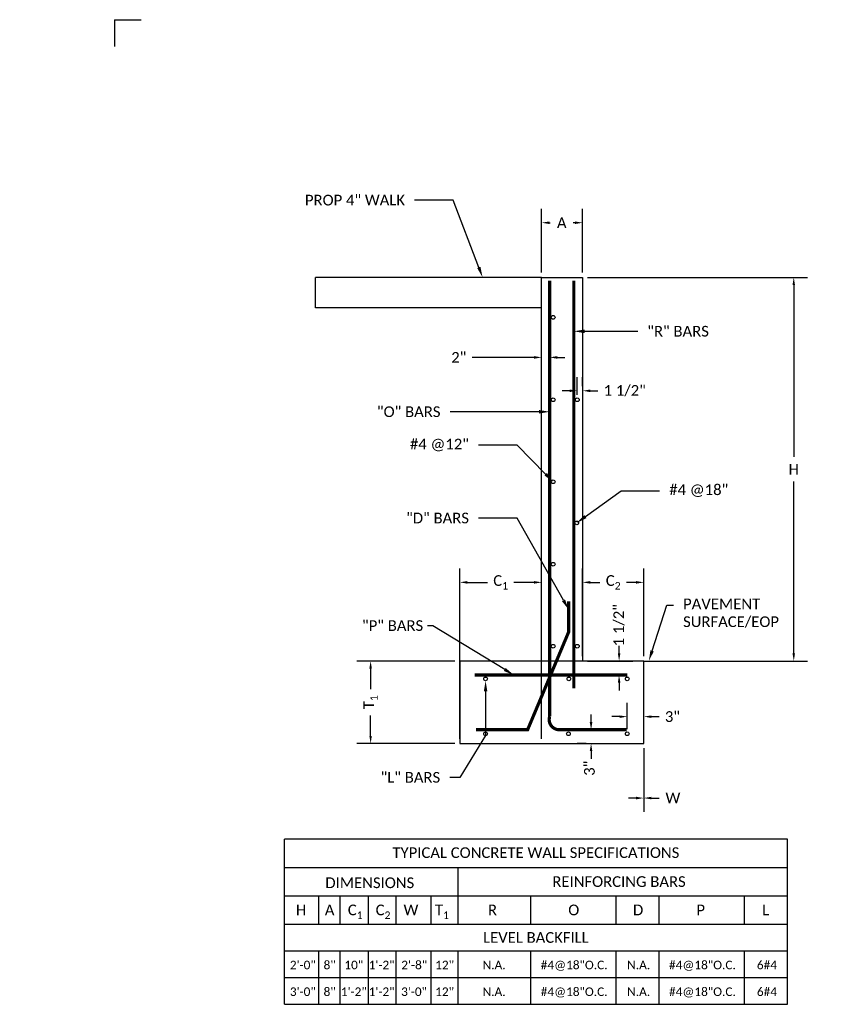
# Model space of a CAD drawing. Header units: feet. Extents: x 2426408 to 2426536, y 203902 to 203941.
# Tile 1 of 5: x 2426408 to 2426419, y 203909 to 203922. Entities that reach past the tile are written whole.
import ezdxf
from ezdxf import colors
from ezdxf.entities.mleader import LeaderData, LeaderLine
from ezdxf.enums import TextEntityAlignment as Align
from ezdxf.math import Vec2, Vec3

# ---------------------------------------------------------------- set-up
doc = ezdxf.new("R2010")
doc.units = ezdxf.units.FT
doc.header["$MEASUREMENT"] = 0
for name, color, linetype in [('PS_P_Object', 92, 'Continuous'), ('SH_Major_Grid_Line', 254, 'Continuous'), ('SH_Minor_Grid_Line', 252, 'Continuous'), ('SH_TextH', 4, 'Continuous'), ('SH_TextM', 7, 'Continuous')]:
    doc.layers.add(name, color=color, linetype=linetype)
doc.layers.add('SH_Half', color=8, linetype='Continuous', plot=False)
doc.styles.get("Standard").update_dxf_attribs({"font": 'calibri.ttf'})
doc.dimstyles.get("Standard").update_dxf_attribs({"dimtxt": 0.18, "dimasz": 0.18, "dimexe": 0.18, "dimexo": 0.0625, "dimgap": 0.09, "dimtad": 0, "dimtih": 1, "dimtoh": 1, "dimdec": 4, "dimzin": 0, "dimdsep": 46, "dimtxsty": 'Standard', "dimcen": 0.09, "dimadec": 0, "dimazin": 0, "dimtfac": 1, "dimtdec": 4, "dimtofl": 0, "dimtmove": 0, "dimatfit": 3, "dimfxl": 1, "dimtolj": 1, "dimtzin": 0, "dimarcsym": 0})

# ---------------------------------------------------------------- blocks, each defined once
blk = doc.blocks.new('*D973')
at = {"layer": 'Defpoints', "color": 0, "transparency": 16777216}
for p in [(2426415.532, 203916.871), (2426415.532, 203916.868), (2426415.462, 203916.753)]:
    blk.add_point(p, dxfattribs=at)
at = {"layer": 'SH_TextM', "color": 0, "lineweight": -2, "transparency": 16777216}
for p, q in [((2426415.462, 203916.816), (2426415.462, 203917.051)), ((2426415.532, 203916.93), (2426415.532, 203917.051)), ((2426415.362, 203916.871), (2426415.262, 203916.871)), ((2426415.632, 203916.871), (2426415.732, 203916.871))]:
    blk.add_line(p, q, dxfattribs=at)
at = {"layer": 'SH_TextM', "color": 0, "transparency": 16777216}
for points in [[(2426415.362, 203916.888), (2426415.362, 203916.854), (2426415.462, 203916.871)], [(2426415.632, 203916.888), (2426415.632, 203916.854), (2426415.532, 203916.871)]]:
    blk.add_solid(points, dxfattribs=at)
at = {"layer": 'SH_TextM', "color": 0, "transparency": 16777216, "insert": (2426416.083, 203916.871), "char_height": 0.1, "attachment_point": 5}
blk.add_mtext('\\A1;{\\H1.4x;1 1/2"}', dxfattribs=at)
blk = doc.blocks.new('*D971')
at = {"layer": 'Defpoints', "color": 0, "transparency": 16777216}
for p in [(2426414.995, 203917.308), (2426415.1, 203917.308), (2426415.1, 203917.308)]:
    blk.add_point(p, dxfattribs=at)
at = {"layer": 'SH_TextM', "color": 0, "lineweight": -2, "transparency": 16777216}
for p, q in [((2426414.995, 203917.37), (2426414.995, 203917.488)), ((2426415.1, 203917.37), (2426415.1, 203917.488)), ((2426414.895, 203917.308), (2426414.086, 203917.308)), ((2426415.2, 203917.308), (2426415.3, 203917.308))]:
    blk.add_line(p, q, dxfattribs=at)
at = {"layer": 'SH_TextM', "color": 0, "transparency": 16777216}
for points in [[(2426414.895, 203917.325), (2426414.895, 203917.291), (2426414.995, 203917.308)], [(2426415.2, 203917.325), (2426415.2, 203917.291), (2426415.1, 203917.308)]]:
    blk.add_solid(points, dxfattribs=at)
at = {"layer": 'SH_TextM', "color": 0, "transparency": 16777216, "insert": (2426413.91, 203917.308), "char_height": 0.1, "attachment_point": 5}
blk.add_mtext('\\A1;{\\H1.4x;2"}', dxfattribs=at)
blk = doc.blocks.new('*D974')
at = {"layer": 'Defpoints', "color": 0, "transparency": 16777216}
for p in [(2426414.995, 203914.363), (2426413.922, 203912.253), (2426414.995, 203912.253)]:
    blk.add_point(p, dxfattribs=at)
at = {"layer": 'SH_TextM', "color": 0, "lineweight": -2, "transparency": 16777216}
for p, q in [((2426413.922, 203912.316), (2426413.922, 203914.543)), ((2426414.995, 203912.316), (2426414.995, 203914.543)), ((2426414.022, 203914.363), (2426414.286, 203914.363)), ((2426414.895, 203914.363), (2426414.63, 203914.363))]:
    blk.add_line(p, q, dxfattribs=at)
at = {"layer": 'SH_TextM', "color": 0, "transparency": 16777216}
for points in [[(2426414.022, 203914.38), (2426414.022, 203914.346), (2426413.922, 203914.363)], [(2426414.895, 203914.38), (2426414.895, 203914.346), (2426414.995, 203914.363)]]:
    blk.add_solid(points, dxfattribs=at)
at = {"layer": 'SH_TextM', "color": 0, "transparency": 16777216, "insert": (2426414.458, 203914.363), "char_height": 0.1, "attachment_point": 5}
blk.add_mtext('\\A1;{\\H1.4x;C\\H0.7x;\\S^ 1;}', dxfattribs=at)
blk = doc.blocks.new('*D975')
at = {"layer": 'Defpoints', "color": 0, "transparency": 16777216}
for p in [(2426414.995, 203919.071), (2426414.995, 203918.356), (2426415.532, 203918.356)]:
    blk.add_point(p, dxfattribs=at)
at = {"layer": 'SH_TextM', "color": 0, "lineweight": -2, "transparency": 16777216}
for p, q in [((2426414.995, 203918.419), (2426414.995, 203919.251)), ((2426415.532, 203918.419), (2426415.532, 203919.251)), ((2426415.095, 203919.071), (2426415.108, 203919.071)), ((2426415.432, 203919.071), (2426415.408, 203919.071))]:
    blk.add_line(p, q, dxfattribs=at)
at = {"layer": 'SH_TextM', "color": 0, "transparency": 16777216}
for points in [[(2426415.095, 203919.088), (2426415.095, 203919.055), (2426414.995, 203919.071)], [(2426415.432, 203919.088), (2426415.432, 203919.055), (2426415.532, 203919.071)]]:
    blk.add_solid(points, dxfattribs=at)
at = {"layer": 'SH_TextM', "color": 0, "transparency": 16777216, "insert": (2426415.258, 203919.071), "char_height": 0.1, "attachment_point": 5}
blk.add_mtext('\\A1;{\\H1.4x;A}', dxfattribs=at)
blk = doc.blocks.new('*D976')
at = {"layer": 'Defpoints', "color": 0, "transparency": 16777216}
for p in [(2426415.532, 203918.356), (2426418.297, 203918.356), (2426416.332, 203913.333)]:
    blk.add_point(p, dxfattribs=at)
at = {"layer": 'SH_TextM', "color": 0, "lineweight": -2, "transparency": 16777216}
for p, q in [((2426415.594, 203918.356), (2426418.477, 203918.356)), ((2426418.297, 203918.256), (2426418.297, 203916.005)), ((2426418.297, 203913.433), (2426418.297, 203915.684)), ((2426416.395, 203913.333), (2426418.477, 203913.333))]:
    blk.add_line(p, q, dxfattribs=at)
at = {"layer": 'SH_TextM', "color": 0, "transparency": 16777216}
for points in [[(2426418.28, 203918.256), (2426418.313, 203918.256), (2426418.297, 203918.356)], [(2426418.28, 203913.433), (2426418.313, 203913.433), (2426418.297, 203913.333)]]:
    blk.add_solid(points, dxfattribs=at)
at = {"layer": 'SH_TextM', "color": 0, "transparency": 16777216, "insert": (2426418.297, 203915.844), "char_height": 0.1, "attachment_point": 5}
blk.add_mtext('\\A1;{\\H1.4x;H}', dxfattribs=at)
blk = doc.blocks.new('*D979')
at = {"layer": 'Defpoints', "color": 0, "transparency": 16777216}
for p in [(2426415.642, 203912.433), (2426416.067, 203912.433), (2426415.642, 203912.253)]:
    blk.add_point(p, dxfattribs=at)
at = {"layer": 'SH_TextM', "color": 0, "lineweight": -2, "transparency": 16777216}
for p, q in [((2426415.642, 203912.533), (2426415.642, 203912.633)), ((2426416.005, 203912.433), (2426415.462, 203912.433)), ((2426415.58, 203912.253), (2426415.462, 203912.253)), ((2426415.642, 203912.153), (2426415.642, 203912.053))]:
    blk.add_line(p, q, dxfattribs=at)
at = {"layer": 'SH_TextM', "color": 0, "transparency": 16777216}
for points in [[(2426415.625, 203912.533), (2426415.659, 203912.533), (2426415.642, 203912.433)], [(2426415.625, 203912.153), (2426415.659, 203912.153), (2426415.642, 203912.253)]]:
    blk.add_solid(points, dxfattribs=at)
at = {"layer": 'SH_TextM', "color": 0, "transparency": 16777216, "insert": (2426415.621, 203911.929), "char_height": 0.1, "attachment_point": 5, "rotation": 90}
blk.add_mtext('\\A1;{\\H1.4x;3"}', dxfattribs=at)
blk = doc.blocks.new('*D980')
at = {"layer": 'Defpoints', "color": 0, "transparency": 16777216}
for p in [(2426416.332, 203912.605), (2426416.116, 203912.381), (2426416.332, 203912.429)]:
    blk.add_point(p, dxfattribs=at)
at = {"layer": 'SH_TextM', "color": 0, "lineweight": -2, "transparency": 16777216}
for p, q in [((2426416.116, 203912.443), (2426416.116, 203912.785)), ((2426416.332, 203912.491), (2426416.332, 203912.785)), ((2426416.016, 203912.605), (2426415.916, 203912.605)), ((2426416.432, 203912.605), (2426416.532, 203912.605))]:
    blk.add_line(p, q, dxfattribs=at)
at = {"layer": 'SH_TextM', "color": 0, "transparency": 16777216}
for points in [[(2426416.016, 203912.621), (2426416.016, 203912.588), (2426416.116, 203912.605)], [(2426416.432, 203912.621), (2426416.432, 203912.588), (2426416.332, 203912.605)]]:
    blk.add_solid(points, dxfattribs=at)
at = {"layer": 'SH_TextM', "color": 0, "transparency": 16777216, "insert": (2426416.708, 203912.605), "char_height": 0.1, "attachment_point": 5}
blk.add_mtext('\\A1;{\\H1.4x;3"}', dxfattribs=at)
blk = doc.blocks.new('*D981')
at = {"layer": 'Defpoints', "color": 0, "transparency": 16777216}
for p in [(2426416.332, 203912.253), (2426416.332, 203912.253), (2426416.332, 203911.539)]:
    blk.add_point(p, dxfattribs=at)
at = {"layer": 'SH_TextM', "color": 0, "lineweight": -2, "transparency": 16777216}
for p, q in [((2426416.332, 203912.191), (2426416.332, 203911.359)), ((2426416.332, 203912.191), (2426416.332, 203911.359)), ((2426416.232, 203911.539), (2426416.132, 203911.539)), ((2426416.432, 203911.539), (2426416.532, 203911.539))]:
    blk.add_line(p, q, dxfattribs=at)
at = {"layer": 'SH_TextM', "color": 0, "transparency": 16777216}
for points in [[(2426416.232, 203911.556), (2426416.232, 203911.522), (2426416.332, 203911.539)], [(2426416.432, 203911.556), (2426416.432, 203911.522), (2426416.332, 203911.539)]]:
    blk.add_solid(points, dxfattribs=at)
at = {"layer": 'SH_TextM', "color": 0, "transparency": 16777216, "insert": (2426416.714, 203911.539), "char_height": 0.1, "attachment_point": 5}
blk.add_mtext('\\A1;{\\H1.4x;W}', dxfattribs=at)
blk = doc.blocks.new('*D972')
at = {"layer": 'Defpoints', "color": 0, "transparency": 16777216}
for p in [(2426413.922, 203913.333), (2426412.755, 203912.253), (2426413.922, 203912.253)]:
    blk.add_point(p, dxfattribs=at)
at = {"layer": 'SH_TextM', "color": 0, "lineweight": -2, "transparency": 16777216}
for p, q in [((2426413.859, 203913.333), (2426412.575, 203913.333)), ((2426412.755, 203913.233), (2426412.755, 203912.964)), ((2426412.755, 203912.353), (2426412.755, 203912.622)), ((2426413.859, 203912.253), (2426412.575, 203912.253))]:
    blk.add_line(p, q, dxfattribs=at)
at = {"layer": 'SH_TextM', "color": 0, "transparency": 16777216}
for points in [[(2426412.738, 203913.233), (2426412.771, 203913.233), (2426412.755, 203913.333)], [(2426412.738, 203912.353), (2426412.771, 203912.353), (2426412.755, 203912.253)]]:
    blk.add_solid(points, dxfattribs=at)
at = {"layer": 'SH_TextM', "color": 0, "transparency": 16777216, "insert": (2426412.755, 203912.793), "char_height": 0.1, "attachment_point": 5, "rotation": 90}
blk.add_mtext('\\A1;{\\H1.4x;T\\H0.7x;\\S^ 1;}', dxfattribs=at)
blk = doc.blocks.new('*D982')
at = {"layer": 'Defpoints', "color": 0, "transparency": 16777216}
for p in [(2426415.532, 203913.333), (2426416.009, 203913.333), (2426416.009, 203913.149)]:
    blk.add_point(p, dxfattribs=at)
at = {"layer": 'SH_TextM', "color": 0, "lineweight": -2, "transparency": 16777216}
for p, q in [((2426416.009, 203913.433), (2426416.009, 203913.533)), ((2426415.594, 203913.333), (2426416.189, 203913.333)), ((2426415.947, 203913.149), (2426415.829, 203913.149)), ((2426416.009, 203913.049), (2426416.009, 203912.949))]:
    blk.add_line(p, q, dxfattribs=at)
at = {"layer": 'SH_TextM', "color": 0, "transparency": 16777216}
for points in [[(2426415.993, 203913.433), (2426416.026, 203913.433), (2426416.009, 203913.333)], [(2426415.993, 203913.049), (2426416.026, 203913.049), (2426416.009, 203913.149)]]:
    blk.add_solid(points, dxfattribs=at)
at = {"layer": 'SH_TextM', "color": 0, "transparency": 16777216, "insert": (2426416.009, 203913.802), "char_height": 0.1, "attachment_point": 5, "rotation": 90}
blk.add_mtext('\\A1;{\\H1.4x;1 1/2"}', dxfattribs=at)
blk = doc.blocks.new('*D999')
at = {"layer": 'Defpoints', "color": 0, "transparency": 16777216}
for p in [(2426416.332, 203914.363), (2426415.532, 203913.333), (2426416.332, 203913.333)]:
    blk.add_point(p, dxfattribs=at)
at = {"layer": 'SH_TextM', "color": 0, "lineweight": -2, "transparency": 16777216}
for p, q in [((2426415.532, 203913.395), (2426415.532, 203914.543)), ((2426416.332, 203913.395), (2426416.332, 203914.543)), ((2426415.632, 203914.363), (2426415.758, 203914.363)), ((2426416.232, 203914.363), (2426416.106, 203914.363))]:
    blk.add_line(p, q, dxfattribs=at)
at = {"layer": 'SH_TextM', "color": 0, "transparency": 16777216}
for points in [[(2426415.632, 203914.38), (2426415.632, 203914.346), (2426415.532, 203914.363)], [(2426416.232, 203914.38), (2426416.232, 203914.346), (2426416.332, 203914.363)]]:
    blk.add_solid(points, dxfattribs=at)
at = {"layer": 'SH_TextM', "color": 0, "transparency": 16777216, "insert": (2426415.932, 203914.363), "char_height": 0.1, "attachment_point": 5}
blk.add_mtext('\\A1;{\\H1.4x;C\\H0.7x;\\S^ 2;}', dxfattribs=at)

msp = doc.modelspace()

# ---------------------------------------------------------------- linework, layer by layer
at = {"layer": 'PS_P_Object'}
msp.add_lwpolyline([(2426415.53156, 203913.33285), (2426414.99474, 203913.33285), (2426414.99474, 203918.35603), (2426415.53156, 203918.35603)], close=True, dxfattribs=at)
at = {"layer": 'PS_P_Object', "const_width": 0.042}
msp.add_lwpolyline([(2426416.10701, 203912.43334), (2426415.2263, 203912.43334, -0.5128437), (2426415.10048, 203912.60844), (2426415.10048, 203918.31163)], format="xyb", dxfattribs=at)
for points in [[(2426415.41669, 203912.97669), (2426415.41669, 203918.31185)], [(2426415.34922, 203914.11497), (2426415.34922, 203913.71521), (2426414.81095, 203912.43334), (2426414.13607, 203912.43334)], [(2426416.11824, 203913.14946), (2426414.11867, 203913.14946)]]:
    msp.add_lwpolyline(points, dxfattribs=at)
at = {"layer": 'PS_P_Object'}
msp.add_lwpolyline([(2426413.92192, 203913.33285), (2426413.92192, 203912.25325), (2426416.33223, 203912.25325), (2426416.33223, 203913.33285), (2426413.92192, 203913.33285)], dxfattribs=at)
for centre in [(2426415.14546, 203917.83262), (2426415.14546, 203916.75305), (2426415.46165, 203916.75305), (2426415.14546, 203915.67946), (2426415.45459, 203915.14132), (2426415.14546, 203914.60004), (2426415.14546, 203913.52639), (2426415.46165, 203913.52639), (2426414.26037, 203913.09895), (2426415.35142, 203913.09895), (2426416.11642, 203913.09895), (2426414.26037, 203912.38069), (2426415.34554, 203912.38069), (2426416.11642, 203912.38069)]:
    msp.add_circle(centre, 0.02427, dxfattribs=at)
at = {"layer": 'SH_Half'}
for q in [(2426409.75068, 203921.72931), (2426409.40068, 203921.37931)]:
    msp.add_line((2426409.40068, 203921.72931), q, dxfattribs=at)
at = {"layer": 'SH_Major_Grid_Line'}
for p, q in [((2426413.90004, 203909.88883), (2426413.90004, 203910.63083)), ((2426411.62559, 203910.25983), (2426418.21294, 203910.25983)), ((2426412.0779, 203909.88883), (2426412.0779, 203910.25983)), ((2426412.3579, 203909.88883), (2426412.3579, 203910.25983)), ((2426412.72678, 203909.88883), (2426412.72678, 203910.25983)), ((2426413.09141, 203909.88883), (2426413.09141, 203910.25983)), ((2426413.54897, 203909.88883), (2426413.54897, 203910.25983)), ((2426414.85294, 203909.88883), (2426414.85294, 203910.25983)), ((2426415.97294, 203909.88883), (2426415.97294, 203910.25983)), ((2426416.53294, 203909.88883), (2426416.53294, 203910.25983)), ((2426417.65294, 203909.88883), (2426417.65294, 203910.25983)), ((2426411.62559, 203909.88883), (2426418.21294, 203909.88883)), ((2426412.0779, 203908.83883), (2426412.0779, 203909.53883)), ((2426412.0779, 203908.83883), (2426412.0779, 203909.53883)), ((2426412.3579, 203908.83883), (2426412.3579, 203909.53883)), ((2426412.3579, 203908.83883), (2426412.3579, 203909.53883)), ((2426412.72678, 203908.83883), (2426412.72678, 203909.53883)), ((2426412.72678, 203908.83883), (2426412.72678, 203909.53883)), ((2426413.09141, 203908.83883), (2426413.09141, 203909.53883)), ((2426413.09141, 203908.83883), (2426413.09141, 203909.53883)), ((2426413.54897, 203908.83883), (2426413.54897, 203909.53883)), ((2426413.54897, 203908.83883), (2426413.54897, 203909.53883)), ((2426413.90004, 203908.83883), (2426413.90004, 203909.53883)), ((2426413.90301, 203908.83883), (2426413.90301, 203909.53883)), ((2426413.90301, 203908.83883), (2426413.90301, 203909.53883)), ((2426414.85294, 203908.83883), (2426414.85294, 203909.53883)), ((2426414.85294, 203908.83883), (2426414.85294, 203909.53883)), ((2426415.97294, 203908.83883), (2426415.97294, 203909.53883)), ((2426415.97294, 203908.83883), (2426415.97294, 203909.53883)), ((2426416.53294, 203908.83883), (2426416.53294, 203909.53883)), ((2426416.53294, 203908.83883), (2426416.53294, 203909.53883)), ((2426417.65294, 203908.83883), (2426417.65294, 203909.53883)), ((2426417.65294, 203908.83883), (2426417.65294, 203909.53883))]:
    msp.add_line(p, q, dxfattribs=at)
at = {"layer": 'SH_Minor_Grid_Line'}
for p, q in [((2426411.62559, 203909.88883), (2426418.21294, 203909.88883)), ((2426411.62559, 203909.53883), (2426418.21294, 203909.53883)), ((2426411.62559, 203909.18883), (2426418.21294, 203909.18883)), ((2426411.62559, 203908.83883), (2426418.21294, 203908.83883)), ((2426411.62559, 203908.83883), (2426418.21294, 203908.83883))]:
    msp.add_line(p, q, dxfattribs=at)
at = {"layer": 'SH_TextH'}
for p, q in [((2426418.21294, 203911.00183), (2426411.62559, 203911.00183)), ((2426411.62559, 203908.83883), (2426411.62559, 203911.00183)), ((2426418.21294, 203908.83883), (2426418.21294, 203911.00183)), ((2426411.62559, 203910.63083), (2426418.21294, 203910.63083))]:
    msp.add_line(p, q, dxfattribs=at)
msp.add_lwpolyline([(2426411.62559, 203908.83883), (2426418.21294, 203908.83883)], dxfattribs=at)
at = {"layer": 'SH_TextM'}
for points in [[(2426414.99474, 203918.35603), (2426412.03333, 203918.35603)], [(2426412.03333, 203917.95603), (2426412.03333, 203918.35603)], [(2426414.99474, 203917.95603), (2426412.03333, 203917.95603)], [(2426416.33223, 203913.33285), (2426418.43342, 203913.33285)]]:
    msp.add_lwpolyline(points, dxfattribs=at)

# ---------------------------------------------------------------- texts
msp.add_text('TYPICAL CONCRETE WALL SPECIFICATIONS', height=0.14, dxfattribs=at).set_placement((2426414.91927, 203910.75439), align=Align.CENTER)
for s, height, p in [('REINFORCING BARS', 0.14, (2426416.00799, 203910.44533)), ('DIMENSIONS', 0.14, (2426412.74409, 203910.42983)), ('H', 0.14, (2426411.84436, 203910.07433)), ('A', 0.14, (2426412.2179, 203910.07433)), ('W', 0.14, (2426413.28296, 203910.07433)), ('R', 0.14, (2426414.35115, 203910.07433)), ('O', 0.14, (2426415.41536, 203910.07433)), ('D', 0.14, (2426416.25877, 203910.07433)), ('P', 0.14, (2426417.07815, 203910.07433)), ('L', 0.14, (2426417.92845, 203910.07433)), ('LEVEL BACKFILL', 0.14, (2426414.91927, 203909.71383)), ('2\'-0"', 0.112, (2426411.86627, 203909.35355)), ('8"', 0.112, (2426412.2179, 203909.35355)), ('10"', 0.112, (2426412.53401, 203909.35355)), ('1\'-2"', 0.112, (2426412.89863, 203909.35355)), ('2\'-8"', 0.112, (2426413.32565, 203909.35355)), ('12"', 0.112, (2426413.72351, 203909.35338)), ('N.A.', 0.112, (2426414.37204, 203909.35355)), ('#4@18"O.C.', 0.112, (2426415.42078, 203909.35355)), ('N.A.', 0.112, (2426416.2656, 203909.35355)), ('#4@18"O.C.', 0.112, (2426417.10078, 203909.35355)), ('6#4', 0.112, (2426417.9456, 203909.35355)), ('3\'-0"', 0.112, (2426411.86627, 203909.00355)), ('8"', 0.112, (2426412.2179, 203909.00355)), ('1\'-2"', 0.112, (2426412.53401, 203909.00355)), ('1\'-2"', 0.112, (2426412.89863, 203909.00355)), ('3\'-0"', 0.112, (2426413.32357, 203909.00355)), ('12"', 0.112, (2426413.72351, 203909.00338)), ('N.A.', 0.112, (2426414.37204, 203909.00355)), ('#4@18"O.C.', 0.112, (2426415.42078, 203909.00355)), ('N.A.', 0.112, (2426416.2656, 203909.00355)), ('#4@18"O.C.', 0.112, (2426417.10078, 203909.00355)), ('6#4', 0.112, (2426417.9456, 203909.00355))]:
    msp.add_text(s, height=height, dxfattribs=at).set_placement(p, align=Align.MIDDLE_CENTER)
at = {"layer": 'SH_TextM', "char_height": 0.14, "attachment_point": 2}
for s, insert in [('\\A1;C{\\H0.7x;\\S^ 1;}', (2426412.55326, 203910.14433)), ('\\A1;C{\\H0.7x;\\S^ 2;}', (2426412.91789, 203910.14433)), ('\\A1;T{\\H0.7x;\\S^ 1;}', (2426413.68897, 203910.14433))]:
    msp.add_mtext(s, dxfattribs=dict(at, insert=insert))

# ---------------------------------------------------------------- dimensions: what is measured, and where the dimension line sits
at = {"layer": 'SH_TextM'}
for base, p1, p2, text, picture, middle in [((2426414.99474, 203919.07146), (2426415.53156, 203918.35603), (2426414.99474, 203918.35603), '{\\H1.4x;A}', '*D975', (2426415.25765, 203919.07146)), ((2426415.10048, 203917.30784), (2426414.99474, 203917.30784), (2426415.10048, 203917.30784), '{\\H1.4x;2"}', '*D971', (2426413.91035, 203917.30784)), ((2426414.99474, 203914.363), (2426413.92192, 203912.25325), (2426414.99474, 203912.25325), '{\\H1.4x;C\\H0.7x;\\S^ 1;}', '*D974', (2426414.45833, 203914.363))]:
    dim = msp.add_linear_dim(base=base, p1=p1, p2=p2, angle=180, text=text, dimstyle='Standard', override={"dimtxt": 0.1, "dimasz": 0.1}, dxfattribs=at)
    dim.commit()
    dim.dimension.update_dxf_attribs({"geometry": picture, "text_midpoint": middle, "dimtype": 160})
for base, p1, p2, angle, text, picture, middle in [((2426418.29666, 203918.35603), (2426416.33223, 203913.33285), (2426415.53156, 203918.35603), 90, '{\\H1.4x;H}', '*D976', (2426418.29666, 203915.84444)), ((2426415.53156, 203916.87101), (2426415.46165, 203916.75305), (2426415.53156, 203916.86789), 180, '{\\H1.4x;1 1/2"}', '*D973', (2426416.08325, 203916.87101)), ((2426416.33223, 203914.363), (2426415.53156, 203913.33285), (2426416.33223, 203913.33285), 180, '{\\H1.4x;C\\H0.7x;\\S^ 2;}', '*D999', (2426415.93189, 203914.363)), ((2426416.33223, 203912.60464), (2426416.11642, 203912.38069), (2426416.33223, 203912.42858), 180, '{\\H1.4x;3"}', '*D980', (2426416.70844, 203912.60464)), ((2426416.33223, 203911.53912), (2426416.33223, 203912.25325), (2426416.33223, 203912.25325), 180, '{\\H1.4x;W}', '*D981', (2426416.71371, 203911.53912))]:
    dim = msp.add_linear_dim(base=base, p1=p1, p2=p2, angle=angle, text=text, dimstyle='Standard', override={"dimtxt": 0.1, "dimasz": 0.1}, dxfattribs=at)
    dim.commit()
    dim.dimension.update_dxf_attribs({"geometry": picture, "text_midpoint": middle})
for base, p1, p2, text, picture, middle in [((2426416.00917, 203913.33285), (2426416.00917, 203913.14946), (2426415.53156, 203913.33285), '{\\H1.4x;1 1/2"}', '*D982', (2426416.00917, 203913.80155)), ((2426415.64213, 203912.43334), (2426415.64213, 203912.25325), (2426416.06729, 203912.43334), '{\\H1.4x;3"}', '*D979', (2426415.6215, 203911.92934))]:
    dim = msp.add_linear_dim(base=base, p1=p1, p2=p2, angle=90, text=text, dimstyle='Standard', override={"dimtxt": 0.1, "dimasz": 0.1, "dimtmove": 2}, dxfattribs=at)
    dim.commit()
    dim.dimension.update_dxf_attribs({"geometry": picture, "text_midpoint": middle, "dimtype": 160, "text_rotation": 90})
dim = msp.add_linear_dim(base=(2426412.75463, 203912.25325), p1=(2426413.92192, 203913.33285), p2=(2426413.92192, 203912.25325), angle=90, text='{\\H1.4x;T\\H0.7x;\\S^ 1;}', dimstyle='Standard', override={"dimtxt": 0.1, "dimasz": 0.1, "dimtmove": 2}, dxfattribs=at)
dim.commit()
dim.dimension.update_dxf_attribs({"geometry": '*D972', "text_midpoint": (2426412.75463, 203912.79305), "text_rotation": 90})

# ---------------------------------------------------------------- leaders
ml = msp.add_multileader_mtext('Standard', dxfattribs=at)
ml.set_content('\\A1;PROP 4" WALK', color=256)
ml.set_leader_properties()
ml.build(insert=Vec2(0, 0))
ml.multileader.update_dxf_attribs({"dogleg_length": 0.36, "arrow_head_size": 0.14})
ctx = ml.context
ctx.base_point, ctx.char_height, ctx.arrow_head_size, ctx.landing_gap_size, ctx.plane_origin, ctx.plane_x_axis, ctx.plane_y_axis = Vec3(2426411.77812, 203919.36596), 0.14, 0.14, 0.126, Vec3(2426414.28517, 203919.89499), Vec3(0.99999945, 0.00105229), Vec3(-0.00105229, 0.99999945)
ctx.text_align_type = 2
notes = []
notes.append((ctx, [(0, (1, 1, 0), (2426413.83515, 203919.36813), (-0.99999945, -0.00105229), 0.504, [(0, [(2426414.22144, 203918.35603)], 0, [])])]))
ctx.mtext.insert, ctx.mtext.text_direction, ctx.mtext.rotation, ctx.mtext.width, ctx.mtext.alignment, ctx.mtext.flow_direction = Vec3(2426413.20507, 203919.43849), Vec3(0.99999945, 0.00105229), 0.00105229, 5.0466269, 3, 5
ml = msp.add_multileader_mtext('Standard', dxfattribs=at)
ml.set_content('"R" BARS', color=256)
ml.set_leader_properties()
ml.build(insert=Vec2(0, 0))
ml.multileader.update_dxf_attribs({"dogleg_length": 0.36, "arrow_head_size": 0.14})
ctx = ml.context
ctx.base_point, ctx.char_height, ctx.arrow_head_size, ctx.landing_gap_size, ctx.plane_origin = Vec3(2426416.25273, 203917.64965), 0.14, 0.14, 0.126, Vec3(2426415.41669, 203917.64965)
notes.append((ctx, [(1, (1, 1, 0), (2426415.74873, 203917.64965), (1, 0), 0.504, [(0, [(2426415.41669, 203917.64965)], 0, [])])]))
ctx.mtext.insert, ctx.mtext.flow_direction = Vec3(2426416.37873, 203917.72067), 5
ml = msp.add_multileader_mtext('Standard', dxfattribs=at)
ml.set_content('\\A1;PROP 4" WALK', color=256)
ml.set_leader_properties()
ml.build(insert=Vec2(0, 0))
ml.multileader.update_dxf_attribs({"dogleg_length": 0.36, "arrow_head_size": 0.14})
ctx = ml.context
ctx.base_point, ctx.char_height, ctx.arrow_head_size, ctx.landing_gap_size, ctx.plane_origin, ctx.plane_x_axis, ctx.plane_y_axis = Vec3(2426420.86032, 203916.69224), 0.14, 0.14, 0.126, Vec3(2426422.88653, 203917.04789), Vec3(0.99999945, 0.00105229), Vec3(-0.00105229, 0.99999945)
ctx.text_align_type = 2
notes.append((ctx, [(0, (1, 1, 0), (2426422.91735, 203916.6944), (-0.99999945, -0.00105229), 0.504, [(0, [(2426423.29418, 203916.28686)], 0, [])])]))
ctx.mtext.insert, ctx.mtext.text_direction, ctx.mtext.rotation, ctx.mtext.width, ctx.mtext.alignment, ctx.mtext.flow_direction = Vec3(2426422.28727, 203916.76476), Vec3(0.99999945, 0.00105229), 0.00105229, 5.0466269, 3, 5
ml = msp.add_multileader_mtext('Standard', dxfattribs=at)
ml.set_content('"O" BARS', color=256)
ml.set_leader_properties()
ml.build(insert=Vec2(0, 0))
ml.multileader.update_dxf_attribs({"dogleg_length": 0.36, "arrow_head_size": 0.14})
ctx = ml.context
ctx.base_point, ctx.char_height, ctx.arrow_head_size, ctx.landing_gap_size, ctx.plane_origin = Vec3(2426412.72532, 203916.59608), 0.14, 0.14, 0.126, Vec3(2426415.10048, 203916.59608)
ctx.text_align_type = 2
notes.append((ctx, [(0, (1, 1, 0), (2426414.29978, 203916.59608), (-1, 0), 0.504, [(0, [(2426415.10048, 203916.59608)], 0, [])])]))
ctx.mtext.insert, ctx.mtext.alignment, ctx.mtext.flow_direction = Vec3(2426413.66978, 203916.66711), 3, 5
ml = msp.add_multileader_mtext('Standard', dxfattribs=at)
ml.set_content('#4 @12"', color=256)
ml.set_leader_properties()
ml.build(insert=Vec2(0, 0))
ml.multileader.update_dxf_attribs({"dogleg_length": 0.36, "arrow_head_size": 0.14})
ctx = ml.context
ctx.base_point, ctx.char_height, ctx.arrow_head_size, ctx.landing_gap_size, ctx.plane_origin = Vec3(2426413.15634, 203916.16008), 0.14, 0.14, 0.126, Vec3(2426415.14546, 203915.67946)
ctx.text_align_type = 2
notes.append((ctx, [(0, (1, 1, 0), (2426414.67244, 203916.16008), (-1, 0), 0.504, [(0, [(2426415.14546, 203915.67946)], 0, [])])]))
ctx.mtext.insert, ctx.mtext.alignment, ctx.mtext.flow_direction = Vec3(2426414.04244, 203916.24317), 3, 5
ml = msp.add_multileader_mtext('Standard', dxfattribs=at)
ml.set_content('#4 @18"', color=256)
ml.set_leader_properties()
ml.build(insert=Vec2(0, 0))
ml.multileader.update_dxf_attribs({"dogleg_length": 0.36, "arrow_head_size": 0.14})
ctx = ml.context
ctx.base_point, ctx.char_height, ctx.arrow_head_size, ctx.landing_gap_size, ctx.plane_origin = Vec3(2426416.54031, 203915.56271), 0.14, 0.14, 0.126, Vec3(2426415.45459, 203915.14132)
notes.append((ctx, [(1, (1, 1, 0), (2426416.03631, 203915.56271), (1, 0), 0.504, [(0, [(2426415.45459, 203915.14132)], 0, [])])]))
ctx.mtext.insert, ctx.mtext.flow_direction = Vec3(2426416.66631, 203915.64579), 5
ml = msp.add_multileader_mtext('Standard', dxfattribs=at)
ml.set_content('"D" BARS', color=256)
ml.set_leader_properties()
ml.build(insert=Vec2(0, 0))
ml.multileader.update_dxf_attribs({"dogleg_length": 0.36, "arrow_head_size": 0.14})
ctx = ml.context
ctx.base_point, ctx.char_height, ctx.arrow_head_size, ctx.landing_gap_size, ctx.plane_origin = Vec3(2426413.10831, 203915.20414), 0.14, 0.14, 0.126, Vec3(2426415.14546, 203914.72352)
ctx.text_align_type = 2
notes.append((ctx, [(0, (1, 1, 0), (2426414.67244, 203915.20414), (-1, 0), 0.504, [(0, [(2426415.34922, 203914.0065)], 0, [])])]))
ctx.mtext.insert, ctx.mtext.alignment, ctx.mtext.flow_direction = Vec3(2426414.04244, 203915.27516), 3, 5
ml = msp.add_multileader_mtext('Standard', dxfattribs=at)
ml.set_content('PAVEMENT \\PSURFACE/EOP', color=256)
ml.set_leader_properties()
ml.build(insert=Vec2(0, 0))
ml.multileader.update_dxf_attribs({"dogleg_length": 0.36, "arrow_head_size": 0.14})
ctx = ml.context
ctx.base_point, ctx.char_height, ctx.arrow_head_size, ctx.landing_gap_size, ctx.plane_origin = Vec3(2426416.7213, 203914.06613), 0.14, 0.14, 0.126, Vec3(2426415.91517, 203914.4073)
notes.append((ctx, [(1, (1, 1, 0), (2426416.63311, 203914.06613), (1, 0), 0.08818, [(0, [(2426416.39857, 203913.33285)], 0, [])])]))
ctx.mtext.insert, ctx.mtext.defined_height, ctx.mtext.flow_direction = Vec3(2426416.8473, 203914.15126), 2.14692, 5
ml = msp.add_multileader_mtext('Standard', dxfattribs=at)
ml.set_content('"P" BARS', color=256)
ml.set_leader_properties()
ml.build(insert=Vec2(0, 0))
ml.multileader.update_dxf_attribs({"dogleg_length": 0.36, "arrow_head_size": 0.14})
ctx = ml.context
ctx.base_point, ctx.char_height, ctx.arrow_head_size, ctx.landing_gap_size, ctx.plane_origin = Vec3(2426412.60059, 203913.79589), 0.14, 0.14, 0.056, Vec3(2426415.14546, 203913.32976)
ctx.text_align_type = 2
notes.append((ctx, [(0, (1, 1, 0), (2426413.57008, 203913.79589), (-1, 0), 0.07112, [(0, [(2426414.6308, 203913.14946)], 0, [])])]))
ctx.mtext.insert, ctx.mtext.alignment, ctx.mtext.line_spacing_factor, ctx.mtext.flow_direction = Vec3(2426413.44295, 203913.86692), 3, 0.6, 5
ml = msp.add_multileader_mtext('Standard', dxfattribs=at)
ml.set_content('"L" BARS', color=256)
ml.set_leader_properties()
ml.build(insert=Vec2(0, 0))
ml.multileader.update_dxf_attribs({"dogleg_length": 0.36, "arrow_head_size": 0.14})
ctx = ml.context
ctx.base_point, ctx.char_height, ctx.arrow_head_size, ctx.landing_gap_size, ctx.plane_origin = Vec3(2426412.7745, 203911.80933), 0.14, 0.14, 0.126, Vec3(2426415.14546, 203911.52115)
ctx.text_align_type = 2
notes.append((ctx, [(0, (1, 1, 0), (2426413.92344, 203911.80933), (-1, 0), 0.13179, [(1, [(2426414.26037, 203913.07468), (2426414.26037, 203912.35642)], 0, [])])]))
ctx.mtext.insert, ctx.mtext.alignment, ctx.mtext.flow_direction = Vec3(2426413.66565, 203911.88035), 3, 5
for ctx, leaders in notes:
    for number, flags, end, landing, length, lines in leaders:
        leader = LeaderData()
        leader.index, (leader.has_last_leader_line, leader.has_dogleg_vector, leader.attachment_direction) = number, flags
        leader.last_leader_point, leader.dogleg_vector, leader.dogleg_length = Vec3(end), Vec3(landing), length
        for number, points, colour, breaks in lines:
            line = LeaderLine()
            line.index, line.vertices, line.color, line.breaks = number, Vec3.list(points), colors.encode_raw_color(colour), breaks
            leader.lines.append(line)
        ctx.leaders.append(leader)

doc.saveas('drawing.dxf')
